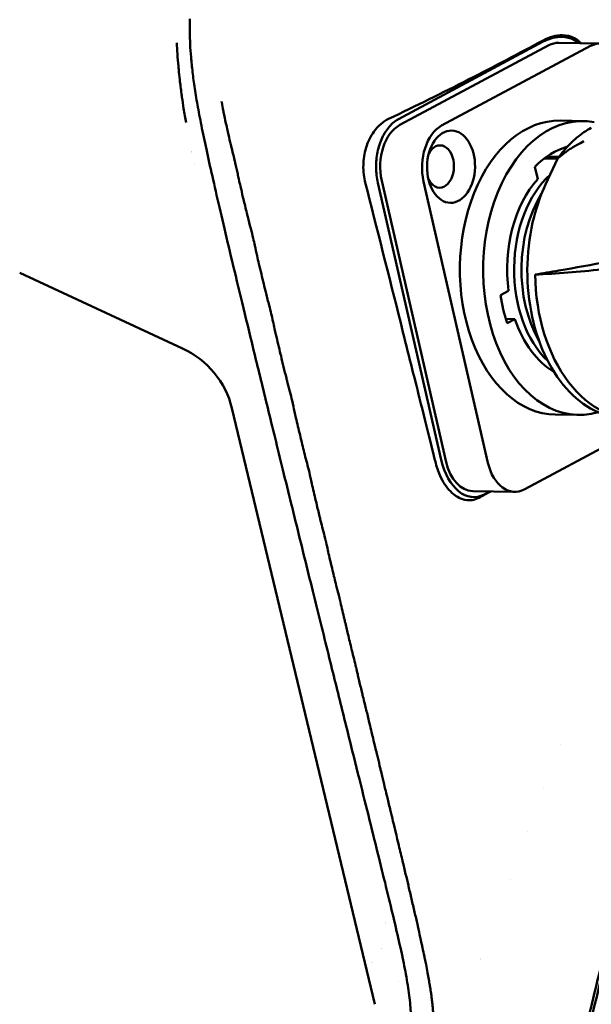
# Model space of a CAD drawing. Header units: millimetres. Extents: x 0 to 4686, y -120 to 1682.
# Tile 191 of 213: x 1384 to 1430, y 1037 to 1116. Entities that reach past the tile are written whole.
import ezdxf

# ---------------------------------------------------------------- set-up
doc = ezdxf.new("R2010")
doc.units = ezdxf.units.MM
doc.header["$LTSCALE"] = 2
doc.layers.add('Sichtbar (ISO)', color=7, linetype='Continuous', lineweight=50)

msp = doc.modelspace()

# ---------------------------------------------------------------- linework, layer by layer
at = {"layer": 'Sichtbar (ISO)'}
for p, q in [((1414.1395, 1108.1113), (1425.7718, 1114.3286)), ((1414.2483, 1107.6407), (1426.2127, 1114.0364)), ((1429.5716, 1113.9802), (1417.6072, 1107.5845)), ((1427.0246, 1114.2405), (1430.3835, 1114.1842)), ((1428.9889, 1107.9553), (1427.1228, 1107.9865)), ((1398.6667, 1105.8695), (1398.6667, 1105.8695)), ((1397.5362, 1105.3943), (1397.5363, 1105.3943)), ((1400.7213, 1105.8351), (1400.7211, 1105.8351)), ((1400.8472, 1105.3389), (1400.8472, 1105.3389)), ((1427.0225, 1105.0728), (1426.0353, 1105.0893)), ((1427.0466, 1105.0724), (1427.0466, 1105.0724)), ((1427.0733, 1105.0719), (1427.0733, 1105.0719)), ((1397.7319, 1104.4507), (1397.7318, 1104.4507)), ((1425.0983, 1104.2759), (1425.3223, 1103.296)), ((1425.857, 1104.9573), (1426.926, 1104.9394)), ((1425.9495, 1102.8522), (1426.9131, 1104.9148)), ((1399.3132, 1102.9659), (1399.3132, 1102.9659)), ((1401.3929, 1102.931), (1401.3933, 1102.931)), ((1417.5655, 1080.7606), (1412.4826, 1103.0012)), ((1417.9629, 1080.5697), (1412.7976, 1103.1671)), ((1421.3218, 1080.5134), (1416.1565, 1103.1109)), ((1399.7395, 1101.1118), (1399.7396, 1101.1118)), ((1401.8311, 1101.0768), (1401.8315, 1101.0768)), ((1383.7099, 1095.762), (1396.7918, 1089.6982)), ((1401.2126, 1094.8956), (1401.2128, 1094.8956)), ((1401.2486, 1094.7466), (1401.2485, 1094.7466)), ((1422.9799, 1094.3183), (1422.345, 1093.9789)), ((1422.7531, 1092.071), (1423.4965, 1092.0585)), ((1422.8615, 1091.7191), (1423.4965, 1092.0585)), ((1402.0238, 1091.5383), (1402.0236, 1091.5383)), ((1402.3199, 1090.3177), (1402.3201, 1090.3177)), ((1398.0327, 1089.6071), (1398.032, 1089.6071)), ((1402.5111, 1089.5321), (1402.5109, 1089.5321)), ((1402.7021, 1088.7465), (1402.7023, 1088.7465)), ((1402.7462, 1088.5665), (1402.746, 1088.5665)), ((1400.7595, 1084.8932), (1412.2462, 1037.0464)), ((1435.4973, 1084.393), (1424.279, 1078.3961)), ((1428.5938, 1084.3586), (1426.7278, 1084.3898)), ((1420.1082, 1078.2483), (1423.4671, 1078.1921)), ((1421.0272, 1077.9817), (1421.4828, 1078.2253)), ((1427.1322, 1057.9346), (1427.1322, 1057.9347)), ((1425.8004, 1054.3519), (1425.8004, 1054.3519)), ((1424.5177, 1050.8971), (1424.5177, 1050.8971)), ((1423.1099, 1047.1053), (1423.1099, 1047.105))]:
    msp.add_line(p, q, dxfattribs=at)
for centre, radius, start, end in [((1427.1849, 1104.7878), 0.3, 143.897532, 154.957534), ((1405.6099, 1054.1471), 10, 317.055441, 317.055506), ((1415.6099, 1038.6471), 5.5, 116.772716, 116.772955), ((1415.6099, 1038.6471), 5.5, 109.455077, 109.455357), ((1415.6099, 1038.6471), 5.5, 91.11777, 91.11791), ((1415.6099, 1038.6471), 4, 86.647083, 86.647383), ((1415.6099, 1038.6471), 4, 111.855038, 111.855622), ((1415.6099, 1038.6471), 4, 134.543908, 134.544115), ((1415.6099, 1038.6471), 4, 153.745642, 153.747606), ((1415.6099, 1038.6471), 5.5, 21.633478, 21.6347), ((1415.6099, 1038.6471), 1.5, 57.441075, 57.442384), ((1415.6099, 1038.6471), 1.5, 170.090364, 170.091206), ((1415.6099, 1038.6471), 1.5, 248.467583, 248.468151), ((1415.6099, 1038.6471), 1.5, 321.607072, 321.607765)]:
    msp.add_arc(centre, radius, start, end, dxfattribs=at)
for centre, major_axis, ratio, start_param, end_param in [((1426.4174, 1111.5039), (2.0177, 2.8339), 0.7471574, 6.2066501, 7.2670455), ((1426.966, 1110.7409), (0.0586, 3.4995), 0.6653497, 0, 0.3544878), ((1430.3249, 1110.6847), (0.0586, 3.4995), 0.6653497, 5.0668768, 6.6376731), ((1428.7914, 1096.1569), (-0.1975, -11.7983), 0.6653497, 3.0293183, 6.4875795), ((1415.0016, 1104.3452), (0.0586, 3.4995), 0.6653497, 0.3544878, 1.9252841), ((1418.3605, 1104.289), (0.0586, 3.4995), 0.6653497, 0.3544878, 1.9252841), ((1426.9253, 1096.1882), (0.1975, 11.7983), 0.6653497, 0, 3.1415927), ((1429.7737, 1107.1574), (-0.1456, 0.2623), 0.6969788, 6.2831705, 6.2832156), ((1417.4648, 1104.304), (-0.0285, -1.6998), 0.6653497, 5.3393579, 10.3686054), ((1428.7914, 1096.1569), (0.1657, 9.8986), 0.6653497, 0.1896069, 0.6202308), ((1428.7914, 1096.1569), (0.1657, 9.8986), 0.6653497, 0.1844779, 0.1849324), ((1400.2779, 1096.6343), (-0.1649, -9.8486), 0.6653497, 3.602083, 3.6020943), ((1429.2514, 1096.1492), (0.1465, 8.7488), 0.6653497, 0.5525421, 2.6020544), ((1428.7914, 1096.1569), (-0.149, -8.8988), 0.6653497, 3.7925387, 4.9316334), ((1429.8913, 1096.1385), (-0.1477, -8.8238), 0.6653497, 3.9766624, 5.4481156), ((1433.0955, 1096.0848), (-0.2009, -11.9983), 0.6653497, 4.7612905, 6.4039727), ((1428.7914, 1096.1569), (-0.1657, -9.8986), 0.6653497, 4.9453659, 5.1883877), ((1428.7914, 1096.1569), (-0.149, -8.8988), 0.6653497, 5.2021201, 5.9349577), ((1393.2602, 1082.9017), (6.8277, 3.7343), 0.9519125, 6.0306031, 6.8970938), ((1429.8913, 1096.1385), (-0.1477, -8.8238), 0.6653497, 5.7539448, 5.7540175), ((1429.2514, 1096.1492), (-0.1465, -8.7488), 0.6653497, 5.9397723, 5.9398476), ((1410.2053, 1096.4681), (-0.1975, -11.7983), 0.6653497, 5.6037434, 5.6038133), ((1428.7914, 1096.1569), (-0.149, -8.8988), 0.6653497, 6.0827311, 6.082771), ((1420.0844, 1082.1069), (0.186, -4.3378), 0.6185346, 5.0013417, 6.572138), ((1420.1668, 1081.7478), (-0.0586, -3.4995), 0.6653497, 5.0668768, 6.2831853), ((1423.5257, 1081.6916), (-0.0586, -3.4995), 0.6653497, 5.0668768, 6.6376731)]:
    msp.add_ellipse(centre, major_axis=major_axis, ratio=ratio, start_param=start_param, end_param=end_param, dxfattribs=at)
msp.add_ellipse((1418.3605, 1104.289), major_axis=(0.0485, 2.8996), ratio=0.6653497, dxfattribs=at)
for points in [[(1399.2541, 1103.2257), (1399.0755, 1104.0122), (1398.7488, 1105.4731), (1398.3398, 1107.3996), (1398.0136, 1109.0913), (1397.7654, 1110.5872), (1397.5892, 1111.9059), (1397.469, 1113.095), (1397.3942, 1114.1391), (1397.3753, 1115.0753), (1397.3804, 1115.8292), (1397.3879, 1116.1674)], [(1420.598, 1077.7123), (1420.9205, 1077.8835), (1421.242, 1078.0541), (1421.5626, 1078.224)]]:
    msp.add_open_spline(points, degree=3, dxfattribs=at)
for points, knots in [([(1425.763, 1114.43), (1426.268, 1114.703), (1426.8013, 1114.8488), (1427.6318, 1114.8363), (1427.955, 1114.7678), (1428.45, 1114.5136), (1428.6272, 1114.3773), (1428.7769, 1114.2111)], [0.00000533, 0.00000533, 0.00000533, 0.00000533, 0.24326619, 0.24326619, 0.39922268, 0.39922268, 0.50517351, 0.50517351, 0.50517351, 0.50517351]), ([(1397.0719, 1107.8256), (1397.0392, 1108.012), (1397.0073, 1108.1982), (1396.9764, 1108.3842), (1396.9441, 1108.5781), (1396.9128, 1108.7718), (1396.8826, 1108.9652), (1396.8348, 1109.271), (1396.7895, 1109.5762), (1396.7469, 1109.8803), (1396.7346, 1109.9681), (1396.7226, 1110.0557), (1396.7107, 1110.1433), (1396.6591, 1110.5252), (1396.6118, 1110.9053), (1396.5692, 1111.2831), (1396.5386, 1111.554), (1396.5104, 1111.8237), (1396.4846, 1112.0919), (1396.4763, 1112.1782), (1396.4683, 1112.2643), (1396.4605, 1112.3503), (1396.4304, 1112.6822), (1396.404, 1113.0117), (1396.3817, 1113.3383), (1396.3611, 1113.6408), (1396.3441, 1113.9407), (1396.3311, 1114.2379)], [0.963568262, 0.963568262, 0.963568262, 0.963568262, 0.966666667, 0.966666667, 0.966666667, 0.969895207, 0.969895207, 0.969895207, 0.975, 0.975, 0.975, 0.976472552, 0.976472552, 0.976472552, 0.982894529, 0.982894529, 0.982894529, 0.9875, 0.9875, 0.9875, 0.988981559, 0.988981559, 0.988981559, 0.994701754, 0.994701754, 0.994701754, 0.999999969, 0.999999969, 0.999999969, 0.999999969]), ([(1425.763, 1114.43), (1423.8178, 1113.3783), (1421.814, 1112.3283), (1417.6764, 1110.2264), (1415.5425, 1109.1747), (1413.3475, 1108.1248)], [-1.8830043, -1.8830043, -1.8830043, -1.8830043, -0.9434483, -0.9434483, -0.0000098, -0.0000098, -0.0000098, -0.0000098]), ([(1401.0281, 1104.6125), (1401.0207, 1104.6441), (1401.0132, 1104.676), (1401.0054, 1104.7082), (1400.9254, 1105.0419), (1400.8293, 1105.4041), (1400.7439, 1105.7447), (1400.7176, 1105.8492), (1400.6924, 1105.9516), (1400.6689, 1106.0505), (1400.6037, 1106.325), (1400.5415, 1106.5944), (1400.4835, 1106.8501), (1400.4448, 1107.0203), (1400.4081, 1107.1846), (1400.3736, 1107.3403), (1400.3321, 1107.5275), (1400.2915, 1107.7116), (1400.2525, 1107.8913), (1400.2104, 1108.0855), (1400.1701, 1108.2748), (1400.1323, 1108.4576), (1400.1054, 1108.5877), (1400.0835, 1108.705), (1400.0622, 1108.8218), (1400.026, 1109.0208), (1399.9919, 1109.218), (1399.9404, 1109.4742), (1399.9365, 1109.4933), (1399.9326, 1109.5128), (1399.9286, 1109.5325)], [0.615436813, 0.615436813, 0.615436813, 0.615436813, 0.615763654, 0.615763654, 0.615763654, 0.619152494, 0.619152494, 0.619152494, 0.620192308, 0.620192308, 0.620192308, 0.623078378, 0.623078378, 0.623078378, 0.625, 0.625, 0.625, 0.627310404, 0.627310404, 0.627310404, 0.629807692, 0.629807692, 0.629807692, 0.631585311, 0.631585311, 0.631585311, 0.634615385, 0.634615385, 0.634615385, 0.63484148, 0.63484148, 0.63484148, 0.63484148]), ([(1413.3475, 1108.1248), (1413.1288, 1108.0179), (1412.9166, 1107.8782), (1412.5146, 1107.533), (1412.3304, 1107.3297), (1411.8983, 1106.7269), (1411.6862, 1106.2935), (1411.3926, 1105.3394), (1411.327, 1104.864), (1411.302, 1103.872), (1411.38, 1103.3905), (1411.4726, 1103.018)], [0.00000985, 0.00000985, 0.00000985, 0.00000985, 0.09419812, 0.09419812, 0.19139522, 0.19139522, 0.34599698, 0.34599698, 0.50280726, 0.50280726, 0.70681627, 0.70681627, 0.70681627, 0.70681627]), ([(1412.4826, 1103.0012), (1412.3954, 1103.3917), (1412.3452, 1103.8074), (1412.3403, 1104.2262), (1412.3354, 1104.6443), (1412.3756, 1105.0654), (1412.4574, 1105.4669), (1412.5399, 1105.8717), (1412.6647, 1106.2565), (1412.8263, 1106.6045), (1412.9867, 1106.9498), (1413.1833, 1107.2589), (1413.4065, 1107.5137), (1413.6299, 1107.7687), (1413.8798, 1107.9694), (1414.1395, 1108.1113)], [0, 0, 0, 0, 0.1998963, 0.1998963, 0.1998963, 0.3994692, 0.3994692, 0.3994692, 0.6006446, 0.6006446, 0.6006446, 0.8002135, 0.8002135, 0.8002135, 1, 1, 1, 1]), ([(1429.628, 1107.4197), (1429.4288, 1107.309), (1429.2326, 1107.1869), (1428.8478, 1106.9208), (1428.6591, 1106.7768), (1428.2903, 1106.4678), (1428.1101, 1106.3028), (1427.7592, 1105.9531), (1427.5885, 1105.7683), (1427.2579, 1105.3805), (1427.0979, 1105.1775), (1426.9436, 1104.9659)], [5.05987215, 5.05987215, 5.05987215, 5.05987215, 5.1379706, 5.1379706, 5.21606906, 5.21606906, 5.29416751, 5.29416751, 5.37226596, 5.37226596, 5.45019248, 5.45019248, 5.45019248, 5.45019248]), ([(1429.0323, 1106.3305), (1428.8506, 1106.2409), (1428.6481, 1106.1343), (1428.4483, 1106.0205), (1428.3955, 1105.9904), (1428.3428, 1105.9598), (1428.2907, 1105.929), (1428.2184, 1105.8862), (1428.1472, 1105.8429), (1428.0777, 1105.7996), (1428.031, 1105.7704), (1427.9849, 1105.7412), (1427.9398, 1105.7121), (1427.8845, 1105.6763), (1427.8305, 1105.6407), (1427.7782, 1105.6054)], [0.52327687, 0.52327687, 0.52327687, 0.52327687, 0.63665356, 0.63665356, 0.63665356, 0.66666667, 0.66666667, 0.66666667, 0.70833333, 0.70833333, 0.70833333, 0.73638868, 0.73638868, 0.73638868, 0.77083333, 0.77083333, 0.77083333, 0.77083333]), ([(1427.7782, 1105.6054), (1427.6834, 1105.5415), (1427.5941, 1105.4788), (1427.512, 1105.419), (1427.4573, 1105.3791), (1427.4057, 1105.3405), (1427.3571, 1105.3032), (1427.3389, 1105.2892), (1427.3211, 1105.2754), (1427.3037, 1105.2618), (1427.2732, 1105.2379), (1427.2439, 1105.2146), (1427.2159, 1105.1918), (1427.1873, 1105.1685), (1427.1599, 1105.1458), (1427.1336, 1105.1237), (1427.0825, 1105.0805), (1427.0357, 1105.0394), (1426.9928, 1104.9999)], [0.77083333, 0.77083333, 0.77083333, 0.77083333, 0.83333333, 0.83333333, 0.83333333, 0.875, 0.875, 0.875, 0.890625, 0.890625, 0.890625, 0.91796875, 0.91796875, 0.91796875, 0.94581371, 0.94581371, 0.94581371, 1, 1, 1, 1]), ([(1402.4671, 1098.55), (1402.4096, 1098.7906), (1402.3409, 1099.0556), (1402.2702, 1099.3259), (1402.1873, 1099.6429), (1402.1017, 1099.9672), (1402.0278, 1100.2677), (1402.0035, 1100.3666), (1401.9794, 1100.465), (1401.9556, 1100.5627), (1401.8612, 1100.9511), (1401.7712, 1101.3282), (1401.6874, 1101.6812), (1401.6736, 1101.7394), (1401.66, 1101.7968), (1401.6465, 1101.8536), (1401.5777, 1102.1441), (1401.5098, 1102.4307), (1401.4441, 1102.7122), (1401.3994, 1102.9038), (1401.3557, 1103.0931), (1401.3134, 1103.2795), (1401.2798, 1103.4272), (1401.2498, 1103.5682), (1401.2211, 1103.7069), (1401.1603, 1104), (1401.1049, 1104.2829), (1401.0316, 1104.5974), (1401.0305, 1104.6024), (1401.0293, 1104.6075), (1401.0281, 1104.6125)], [0.596153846, 0.596153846, 0.596153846, 0.596153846, 0.598366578, 0.598366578, 0.598366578, 0.600961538, 0.600961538, 0.600961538, 0.601815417, 0.601815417, 0.601815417, 0.605210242, 0.605210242, 0.605210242, 0.605769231, 0.605769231, 0.605769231, 0.608629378, 0.608629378, 0.608629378, 0.610576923, 0.610576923, 0.610576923, 0.612120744, 0.612120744, 0.612120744, 0.615384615, 0.615384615, 0.615384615, 0.615436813, 0.615436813, 0.615436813, 0.615436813]), ([(1414.4588, 1040.8292), (1414.4558, 1040.843), (1414.315, 1041.5056), (1414.0049, 1042.8856), (1413.4549, 1045.1946), (1412.8228, 1047.7752), (1412.1116, 1050.6447), (1411.33, 1053.7866), (1410.4517, 1057.3193), (1409.4435, 1061.38), (1408.3041, 1065.9758), (1407.0271, 1071.136), (1405.5981, 1076.9271), (1404.269, 1082.3351), (1403.1272, 1087.0001), (1402.1194, 1091.1397), (1401.2436, 1094.7618), (1400.4893, 1097.9127), (1399.8203, 1100.7538), (1399.4327, 1102.4391), (1399.2541, 1103.2257)], [0.44635264, 0.44635264, 0.44635264, 0.44635264, 0.44680851, 0.46808511, 0.4893617, 0.5106383, 0.53191489, 0.55319149, 0.57446809, 0.59574468, 0.61702128, 0.63829787, 0.65957447, 0.68085106, 0.70212766, 0.72340426, 0.74468085, 0.76595745, 0.78723404, 0.80851064, 0.80851064, 0.80851064, 0.80851064]), ([(1417.132, 1080.4885), (1417.0377, 1080.8664), (1416.2863, 1083.8778), (1415.3525, 1087.6112), (1414.8009, 1089.8148), (1413.4035, 1095.3848), (1412.3812, 1099.4464), (1411.4726, 1103.018)], [0.00005734, 0.00005734, 0.00005734, 0.00005734, 0.11967985, 0.11967985, 0.1990324, 0.1990324, 0.34766062, 0.34766062, 0.34766062, 0.34766062]), ([(1432.3721, 1084.0953), (1431.5203, 1084.1095), (1430.6725, 1084.3247), (1429.0636, 1085.1337), (1428.3041, 1085.7328), (1426.9444, 1087.2604), (1426.3475, 1088.1948), (1425.383, 1090.3006), (1425.0169, 1091.4729), (1424.5529, 1093.9331), (1424.4552, 1095.2207), (1424.5372, 1097.782), (1424.7168, 1099.0552), (1425.262, 1101.1719), (1425.5724, 1102.0452), (1425.9495, 1102.8522)], [4.7317176, 4.7317176, 4.7317176, 4.7317176, 5.0420756, 5.0420756, 5.3575637, 5.3575637, 5.6791214, 5.6791214, 6.0023109, 6.0023109, 6.3254351, 6.3254351, 6.6484442, 6.6484442, 6.8940505, 6.8940505, 6.8940505, 6.8940505]), ([(1442.5997, 1099.0083), (1440.0224, 1098.4561), (1437.4612, 1097.9247), (1432.2889, 1096.8997), (1429.6599, 1096.4067), (1427.0301, 1095.9544)], [0.000001, 0.000001, 0.000001, 0.000001, 1.0066449, 1.0066449, 2.0828075, 2.0828075, 2.0828075, 2.0828075]), ([(1403.9217, 1092.4758), (1403.9211, 1092.4786), (1403.9204, 1092.4813), (1403.9198, 1092.484), (1403.8662, 1092.7071), (1403.8086, 1092.9305), (1403.7503, 1093.1526), (1403.6646, 1093.479), (1403.5776, 1093.8026), (1403.4995, 1094.1183), (1403.436, 1094.3754), (1403.3736, 1094.6315), (1403.3124, 1094.8843), (1403.2475, 1095.153), (1403.184, 1095.418), (1403.1219, 1095.6765), (1403.0567, 1095.9487), (1402.9921, 1096.218), (1402.9292, 1096.4832), (1402.8762, 1096.7069), (1402.8243, 1096.9277), (1402.7742, 1097.1449), (1402.7085, 1097.4295), (1402.6561, 1097.69), (1402.5977, 1097.9658), (1402.5587, 1098.1499), (1402.5171, 1098.3407), (1402.4671, 1098.55)], [0.576899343, 0.576899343, 0.576899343, 0.576899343, 0.576923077, 0.576923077, 0.576923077, 0.578869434, 0.578869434, 0.578869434, 0.581730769, 0.581730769, 0.581730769, 0.584061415, 0.584061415, 0.584061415, 0.586538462, 0.586538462, 0.586538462, 0.589146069, 0.589146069, 0.589146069, 0.591346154, 0.591346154, 0.591346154, 0.594229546, 0.594229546, 0.594229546, 0.596153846, 0.596153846, 0.596153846, 0.596153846]), ([(1425.1122, 1095.6318), (1425.991, 1095.6692), (1426.8644, 1095.7211), (1428.6481, 1095.8575), (1429.5535, 1095.943), (1430.4578, 1096.0443)], [-0.68843797, -0.68843797, -0.68843797, -0.68843797, -0.35180173, -0.35180173, -0.00002346, -0.00002346, -0.00002346, -0.00002346]), ([(1425.1122, 1095.6318), (1425.4295, 1095.6841), (1425.7471, 1095.7368), (1426.3865, 1095.8443), (1426.7081, 1095.8991), (1427.0301, 1095.9544)], [-0.25967636, -0.25967636, -0.25967636, -0.25967636, -0.13057272, -0.13057272, -0.000001, -0.000001, -0.000001, -0.000001]), ([(1405.5931, 1085.5073), (1405.4843, 1085.9596), (1405.3368, 1086.5078), (1405.203, 1087.0366), (1405.1795, 1087.1295), (1405.1564, 1087.2219), (1405.134, 1087.3129), (1404.984, 1087.9224), (1404.8403, 1088.5208), (1404.7018, 1089.0964), (1404.6901, 1089.1448), (1404.6785, 1089.1933), (1404.6668, 1089.2418), (1404.5402, 1089.7685), (1404.4143, 1090.2934), (1404.2928, 1090.8143), (1404.2569, 1090.9683), (1404.2228, 1091.1209), (1404.1895, 1091.2725), (1404.1004, 1091.6781), (1404.0174, 1092.0766), (1403.9217, 1092.4758)], [0.557692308, 0.557692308, 0.557692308, 0.557692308, 0.561781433, 0.561781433, 0.561781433, 0.5625, 0.5625, 0.5625, 0.567307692, 0.567307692, 0.567307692, 0.567712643, 0.567712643, 0.567712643, 0.572115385, 0.572115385, 0.572115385, 0.573417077, 0.573417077, 0.573417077, 0.576899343, 0.576899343, 0.576899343, 0.576899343]), ([(1406.9305, 1079.9353), (1406.9294, 1079.9399), (1406.9283, 1079.9445), (1406.9272, 1079.9491), (1406.8139, 1080.4193), (1406.6819, 1080.8902), (1406.5668, 1081.356), (1406.5153, 1081.5643), (1406.4645, 1081.7724), (1406.4141, 1081.9804), (1406.3517, 1082.2375), (1406.2899, 1082.4945), (1406.2279, 1082.7516), (1406.1159, 1083.2167), (1406.0049, 1083.6776), (1405.9004, 1084.1269), (1405.8606, 1084.298), (1405.825, 1084.4618), (1405.7893, 1084.6284), (1405.7311, 1084.8994), (1405.6724, 1085.1779), (1405.5931, 1085.5073)], [0.538414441, 0.538414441, 0.538414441, 0.538414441, 0.538461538, 0.538461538, 0.538461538, 0.543269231, 0.543269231, 0.543269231, 0.545419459, 0.545419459, 0.545419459, 0.548076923, 0.548076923, 0.548076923, 0.552884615, 0.552884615, 0.552884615, 0.554715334, 0.554715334, 0.554715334, 0.557692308, 0.557692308, 0.557692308, 0.557692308]), ([(1440.8232, 1084.1555), (1438.7454, 1074.9929), (1436.0936, 1063.4362), (1429.9932, 1037.102), (1428.9505, 1032.9655), (1427.8216, 1029.6779), (1427.2412, 1028.2173), (1425.5453, 1026.139), (1424.7368, 1025.4779), (1422.1516, 1024.1042), (1420.6867, 1023.7722), (1412.6101, 1022.3446), (1401.561, 1020.717), (1383.5096, 1018.0719)], [-25.2315701, -25.2315701, -25.2315701, -25.2315701, -21.3302568, -21.3302568, -14.2017749, -14.2017749, -10.9447154, -10.9447154, -8.7828271, -8.7828271, -5.4732498, -5.4732498, -0.000001, -0.000001, -0.000001, -0.000001]), ([(1440.5968, 1084.168), (1439.7651, 1080.4927), (1438.7278, 1075.9466), (1436.0013, 1064.0764), (1434.433, 1057.2915), (1430.2349, 1039.291), (1429.2441, 1035.2497), (1427.6701, 1029.6543), (1427.0827, 1028.6333), (1425.9341, 1026.8639), (1425.2203, 1026.1103), (1423.6302, 1025.0327), (1422.7115, 1024.5412), (1420.9367, 1024.0145), (1420.2435, 1023.836), (1417.8827, 1023.3778), (1416.3775, 1023.1195), (1415.157, 1022.9112), (1414.6535, 1022.8269), (1409.901, 1022.0554), (1404.4048, 1021.2174), (1393.8987, 1019.6333), (1387.2489, 1018.639), (1383.5657, 1018.0887)], [1.3603709, 1.3603709, 1.3603709, 1.3603709, 1.692464, 1.692464, 2.0552472, 2.0552472, 2.7525526, 2.7525526, 3.8917374, 3.8917374, 5.1533754, 5.1533754, 6.0784494, 6.0784494, 6.4041978, 6.4041978, 6.641156, 6.641156, 6.9223973, 6.9223973, 8.4327489, 8.4327489, 9.7294307, 9.7294307, 9.7294307, 9.7294307]), ([(1408.2905, 1074.2713), (1408.2892, 1074.2766), (1408.2879, 1074.2819), (1408.2867, 1074.2872), (1408.1811, 1074.7251), (1408.0457, 1075.2228), (1407.928, 1075.7012), (1407.8981, 1075.823), (1407.8684, 1075.9445), (1407.8388, 1076.0658), (1407.7523, 1076.4209), (1407.6673, 1076.7739), (1407.5827, 1077.1248), (1407.4692, 1077.5955), (1407.3557, 1078.0669), (1407.2453, 1078.5382), (1407.2009, 1078.7275), (1407.1591, 1078.9165), (1407.1177, 1079.1053), (1407.0569, 1079.382), (1406.9969, 1079.6585), (1406.9305, 1079.9353)], [0.519172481, 0.519172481, 0.519172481, 0.519172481, 0.519230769, 0.519230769, 0.519230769, 0.524038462, 0.524038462, 0.524038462, 0.525262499, 0.525262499, 0.525262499, 0.528846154, 0.528846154, 0.528846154, 0.533653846, 0.533653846, 0.533653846, 0.535584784, 0.535584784, 0.535584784, 0.538414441, 0.538414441, 0.538414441, 0.538414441]), ([(1417.132, 1080.4885), (1417.1849, 1080.2765), (1417.2479, 1080.0702), (1417.4205, 1079.5968), (1417.5385, 1079.3372), (1417.9201, 1078.6537), (1418.2196, 1078.2818), (1418.8456, 1077.7725), (1419.1589, 1077.6142), (1419.6725, 1077.5087), (1419.8658, 1077.5026), (1420.2419, 1077.5592), (1420.4234, 1077.6196), (1420.598, 1077.7123)], [-0.65702834, -0.65702834, -0.65702834, -0.65702834, -0.58967998, -0.58967998, -0.49669211, -0.49669211, -0.32478152, -0.32478152, -0.17563305, -0.17563305, -0.08648578, -0.08648578, -0.000001, -0.000001, -0.000001, -0.000001]), ([(1409.4445, 1069.4663), (1409.4429, 1069.4728), (1409.4413, 1069.4794), (1409.4397, 1069.4859), (1409.3745, 1069.7567), (1409.3089, 1070.0073), (1409.2449, 1070.2553), (1409.2084, 1070.3969), (1409.1724, 1070.5375), (1409.1372, 1070.6805), (1409.0404, 1071.0741), (1408.9448, 1071.4711), (1408.8476, 1071.8741), (1408.753, 1072.2662), (1408.659, 1072.6564), (1408.5683, 1073.0425), (1408.5658, 1073.0532), (1408.5633, 1073.0638), (1408.5608, 1073.0745), (1408.469, 1073.4662), (1408.394, 1073.8401), (1408.2905, 1074.2713)], [0.499926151, 0.499926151, 0.499926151, 0.499926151, 0.5, 0.5, 0.5, 0.503060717, 0.503060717, 0.503060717, 0.504807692, 0.504807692, 0.504807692, 0.509615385, 0.509615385, 0.509615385, 0.514293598, 0.514293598, 0.514293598, 0.514423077, 0.514423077, 0.514423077, 0.519172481, 0.519172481, 0.519172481, 0.519172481]), ([(1410.7302, 1064.1129), (1410.7284, 1064.1205), (1410.7266, 1064.1281), (1410.7247, 1064.1358), (1410.6317, 1064.5214), (1410.5085, 1064.9942), (1410.3959, 1065.4487), (1410.3889, 1065.4773), (1410.3818, 1065.5057), (1410.3749, 1065.5341), (1410.2706, 1065.9581), (1410.1748, 1066.3674), (1410.0742, 1066.7841), (1409.9966, 1067.1056), (1409.9186, 1067.4291), (1409.8408, 1067.7553), (1409.811, 1067.8803), (1409.7812, 1068.0057), (1409.7515, 1068.1316), (1409.6458, 1068.5788), (1409.5454, 1069.046), (1409.4445, 1069.4663)], [0.480673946, 0.480673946, 0.480673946, 0.480673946, 0.480769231, 0.480769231, 0.480769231, 0.485576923, 0.485576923, 0.485576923, 0.485878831, 0.485878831, 0.485878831, 0.490384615, 0.490384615, 0.490384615, 0.493860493, 0.493860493, 0.493860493, 0.495192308, 0.495192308, 0.495192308, 0.499926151, 0.499926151, 0.499926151, 0.499926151]), ([(1413.3484, 1028.5729), (1413.4464, 1028.6315), (1413.5562, 1028.6921), (1413.657, 1028.7556), (1413.6625, 1028.7591), (1413.6679, 1028.7625), (1413.6734, 1028.766), (1413.7786, 1028.8333), (1413.8803, 1028.9031), (1413.9791, 1028.9756), (1414.009, 1028.9975), (1414.039, 1029.0197), (1414.0687, 1029.0419), (1414.1372, 1029.093), (1414.2044, 1029.1445), (1414.2666, 1029.1942), (1414.3372, 1029.2506), (1414.4014, 1029.3049), (1414.4786, 1029.372), (1414.499, 1029.3897), (1414.5204, 1029.4084), (1414.543, 1029.4283), (1414.6507, 1029.5232), (1414.7618, 1029.6261), (1414.8734, 1029.7363), (1414.882, 1029.7448), (1414.8906, 1029.7533), (1414.899, 1029.7618), (1415.0004, 1029.8633), (1415.0922, 1029.9633), (1415.1815, 1030.0664), (1415.2322, 1030.1249), (1415.282, 1030.1844), (1415.331, 1030.2447), (1415.3757, 1030.2997), (1415.4197, 1030.3555), (1415.463, 1030.4119), (1415.554, 1030.5303), (1415.642, 1030.6516), (1415.7207, 1030.7711), (1415.7356, 1030.7937), (1415.7501, 1030.8162), (1415.7644, 1030.8387), (1415.8257, 1030.9352), (1415.8819, 1031.0311), (1415.9371, 1031.1291), (1416.0051, 1031.2499), (1416.0716, 1031.374), (1416.1331, 1031.4991), (1416.1394, 1031.512), (1416.1457, 1031.5249), (1416.1519, 1031.5379), (1416.2061, 1031.6503), (1416.2567, 1031.764), (1416.3069, 1031.8828), (1416.3628, 1032.0154), (1416.4182, 1032.1543), (1416.462, 1032.2789), (1416.5059, 1032.4034), (1416.5384, 1032.5134), (1416.5727, 1032.6312), (1416.6069, 1032.7489), (1416.6393, 1032.8688), (1416.6694, 1032.9893), (1416.6995, 1033.1098), (1416.7256, 1033.2282), (1416.752, 1033.3586), (1416.77, 1033.4478), (1416.7882, 1033.5426), (1416.8026, 1033.6245), (1416.8093, 1033.6624), (1416.8151, 1033.6975), (1416.82, 1033.7281), (1416.8352, 1033.8248), (1416.847, 1033.9127), (1416.8574, 1033.9955), (1416.8667, 1034.07), (1416.8758, 1034.1467), (1416.8844, 1034.2258), (1416.8854, 1034.2346), (1416.8864, 1034.2434), (1416.8873, 1034.2523), (1416.8968, 1034.3407), (1416.9045, 1034.4267), (1416.9118, 1034.5159), (1416.9191, 1034.6051), (1416.926, 1034.6973), (1416.931, 1034.7836), (1416.9316, 1034.7936), (1416.9322, 1034.8035), (1416.9327, 1034.8133), (1416.9368, 1034.8886), (1416.9395, 1034.9599), (1416.9419, 1035.0328), (1416.9447, 1035.1152), (1416.9471, 1035.1997), (1416.9486, 1035.2854), (1416.9494, 1035.3293), (1416.95, 1035.3734), (1416.9502, 1035.4174), (1416.9505, 1035.4594), (1416.9505, 1035.5013), (1416.9503, 1035.5425), (1416.9497, 1035.6267), (1416.9481, 1035.7082), (1416.9457, 1035.8053), (1416.9437, 1035.8872), (1416.9412, 1035.9802), (1416.9375, 1036.0739), (1416.9368, 1036.0912), (1416.936, 1036.1086), (1416.9353, 1036.1259), (1416.9303, 1036.2367), (1416.9236, 1036.3455), (1416.9157, 1036.4599), (1416.9079, 1036.5743), (1416.8986, 1036.69), (1416.8877, 1036.8061), (1416.8873, 1036.811), (1416.8868, 1036.8159), (1416.8863, 1036.8207), (1416.8756, 1036.932), (1416.8621, 1037.0437), (1416.8483, 1037.169), (1416.834, 1037.2999), (1416.8194, 1037.4456), (1416.8014, 1037.5924), (1416.7987, 1037.614), (1416.796, 1037.6357), (1416.7932, 1037.6574), (1416.777, 1037.783), (1416.7586, 1037.9102), (1416.739, 1038.0439), (1416.7161, 1038.2007), (1416.6915, 1038.3599), (1416.6647, 1038.5209), (1416.6619, 1038.5379), (1416.659, 1038.555), (1416.6561, 1038.5722), (1416.6312, 1038.717), (1416.6027, 1038.8661), (1416.5743, 1039.0279), (1416.5438, 1039.2016), (1416.5135, 1039.39), (1416.479, 1039.5826), (1416.4775, 1039.5906), (1416.4761, 1039.5986), (1416.4747, 1039.6066), (1416.4384, 1039.8075), (1416.3974, 1040.0125), (1416.354, 1040.2311), (1416.3234, 1040.3856), (1416.2919, 1040.5418), (1416.2593, 1040.6994), (1416.2458, 1040.765), (1416.2321, 1040.8307), (1416.2183, 1040.8967), (1416.171, 1041.1215), (1416.1184, 1041.3516), (1416.063, 1041.6098), (1416.0406, 1041.7141), (1416.0178, 1041.8229), (1415.9943, 1041.9349), (1415.9597, 1042.1002), (1415.9238, 1042.2725), (1415.8861, 1042.4471), (1415.8254, 1042.7276), (1415.7601, 1043.0143), (1415.6928, 1043.311), (1415.6898, 1043.3242), (1415.6868, 1043.3374), (1415.6838, 1043.3506), (1415.6133, 1043.6615), (1415.5407, 1043.9835), (1415.461, 1044.3255), (1415.4211, 1044.4967), (1415.3795, 1044.6728), (1415.3377, 1044.8495), (1415.296, 1045.0259), (1415.2541, 1045.2028), (1415.2136, 1045.3759), (1415.1326, 1045.7223), (1415.0573, 1046.0531), (1414.9752, 1046.4049), (1414.9609, 1046.466), (1414.9464, 1046.5278), (1414.9318, 1046.5901), (1414.8621, 1046.8863), (1414.7885, 1047.1945), (1414.7147, 1047.5038), (1414.6339, 1047.8425), (1414.553, 1048.1825), (1414.4635, 1048.557), (1414.4541, 1048.5964), (1414.4446, 1048.6362), (1414.435, 1048.6765), (1414.334, 1049.0989), (1414.2217, 1049.5678), (1414.1356, 1049.9263), (1414.0696, 1050.2014), (1414.019, 1050.4114), (1413.9679, 1050.6239), (1413.9524, 1050.6883), (1413.9369, 1050.753), (1413.9209, 1050.8197), (1413.8519, 1051.1066), (1413.7737, 1051.4324), (1413.6967, 1051.7513), (1413.6312, 1052.0229), (1413.5665, 1052.2894), (1413.4986, 1052.5728), (1413.4868, 1052.622), (1413.475, 1052.6717), (1413.463, 1052.722), (1413.3819, 1053.0622), (1413.2956, 1053.4308), (1413.2227, 1053.7335), (1413.1709, 1053.9485), (1413.1258, 1054.1304), (1413.0812, 1054.3108), (1413.0631, 1054.3845), (1413.045, 1054.458), (1413.0266, 1054.5334), (1412.9632, 1054.7935), (1412.8959, 1055.0767), (1412.8283, 1055.3569), (1412.787, 1055.5281), (1412.7456, 1055.6997), (1412.7042, 1055.8723), (1412.6778, 1055.9822), (1412.6514, 1056.0926), (1412.625, 1056.2036), (1412.557, 1056.4888), (1412.4886, 1056.7921), (1412.423, 1057.0643), (1412.4017, 1057.1525), (1412.3808, 1057.2374), (1412.36, 1057.3205), (1412.3167, 1057.4938), (1412.2744, 1057.6591), (1412.2324, 1057.8293), (1412.1702, 1058.0811), (1412.1086, 1058.3437), (1412.0447, 1058.6083), (1412.0358, 1058.6454), (1412.0268, 1058.6824), (1412.0179, 1058.7195), (1411.963, 1058.9469), (1411.9085, 1059.1738), (1411.8552, 1059.3991), (1411.7963, 1059.6481), (1411.7446, 1059.8881), (1411.6786, 1060.1642), (1411.6752, 1060.1785), (1411.6717, 1060.1929), (1411.6682, 1060.2074), (1411.5972, 1060.5019), (1411.5091, 1060.8391), (1411.428, 1061.1669), (1411.3784, 1061.3672), (1411.3313, 1061.5639), (1411.2841, 1061.7618), (1411.254, 1061.8879), (1411.2238, 1062.0145), (1411.1929, 1062.1428), (1411.1133, 1062.4724), (1411.0338, 1062.8022), (1410.9571, 1063.1268), (1410.9234, 1063.2696), (1410.8924, 1063.4073), (1410.8603, 1063.5496), (1410.8209, 1063.7245), (1410.7798, 1063.9063), (1410.7302, 1064.1129)], [0.19230769, 0.19230769, 0.19230769, 0.19230769, 0.19686702, 0.19686702, 0.19686702, 0.19711538, 0.19711538, 0.19711538, 0.20192308, 0.20192308, 0.20192308, 0.2033802, 0.2033802, 0.2033802, 0.20673077, 0.20673077, 0.20673077, 0.21053085, 0.21053085, 0.21053085, 0.21153846, 0.21153846, 0.21153846, 0.21634615, 0.21634615, 0.21634615, 0.21671703, 0.21671703, 0.21671703, 0.22115385, 0.22115385, 0.22115385, 0.22366939, 0.22366939, 0.22366939, 0.22596154, 0.22596154, 0.22596154, 0.23076923, 0.23076923, 0.23076923, 0.23167789, 0.23167789, 0.23167789, 0.23557692, 0.23557692, 0.23557692, 0.24038462, 0.24038462, 0.24038462, 0.24088017, 0.24088017, 0.24088017, 0.24519231, 0.24519231, 0.24519231, 0.25, 0.25, 0.25, 0.25480769, 0.25480769, 0.25480769, 0.25961538, 0.25961538, 0.25961538, 0.26442308, 0.26442308, 0.26442308, 0.2677122, 0.2677122, 0.2677122, 0.26923077, 0.26923077, 0.26923077, 0.27403846, 0.27403846, 0.27403846, 0.27836411, 0.27836411, 0.27836411, 0.27884615, 0.27884615, 0.27884615, 0.28365385, 0.28365385, 0.28365385, 0.28846154, 0.28846154, 0.28846154, 0.28901643, 0.28901643, 0.28901643, 0.29326923, 0.29326923, 0.29326923, 0.29807692, 0.29807692, 0.29807692, 0.30053401, 0.30053401, 0.30053401, 0.30288462, 0.30288462, 0.30288462, 0.30769231, 0.30769231, 0.30769231, 0.31174841, 0.31174841, 0.31174841, 0.3125, 0.3125, 0.3125, 0.31730769, 0.31730769, 0.31730769, 0.32211538, 0.32211538, 0.32211538, 0.32231693, 0.32231693, 0.32231693, 0.32692308, 0.32692308, 0.32692308, 0.33173077, 0.33173077, 0.33173077, 0.33243944, 0.33243944, 0.33243944, 0.33653846, 0.33653846, 0.33653846, 0.34134615, 0.34134615, 0.34134615, 0.34185582, 0.34185582, 0.34185582, 0.34615385, 0.34615385, 0.34615385, 0.35076983, 0.35076983, 0.35076983, 0.35096154, 0.35096154, 0.35096154, 0.35576923, 0.35576923, 0.35576923, 0.35916516, 0.35916516, 0.35916516, 0.36057692, 0.36057692, 0.36057692, 0.36538462, 0.36538462, 0.36538462, 0.36732648, 0.36732648, 0.36732648, 0.37019231, 0.37019231, 0.37019231, 0.37479575, 0.37479575, 0.37479575, 0.375, 0.375, 0.375, 0.37980769, 0.37980769, 0.37980769, 0.38221339, 0.38221339, 0.38221339, 0.38461538, 0.38461538, 0.38461538, 0.38942308, 0.38942308, 0.38942308, 0.39025837, 0.39025837, 0.39025837, 0.39423077, 0.39423077, 0.39423077, 0.39858071, 0.39858071, 0.39858071, 0.39903846, 0.39903846, 0.39903846, 0.40384615, 0.40384615, 0.40384615, 0.40753564, 0.40753564, 0.40753564, 0.40865385, 0.40865385, 0.40865385, 0.41346154, 0.41346154, 0.41346154, 0.41755782, 0.41755782, 0.41755782, 0.41826923, 0.41826923, 0.41826923, 0.42307692, 0.42307692, 0.42307692, 0.42649099, 0.42649099, 0.42649099, 0.42788462, 0.42788462, 0.42788462, 0.43269231, 0.43269231, 0.43269231, 0.43562933, 0.43562933, 0.43562933, 0.4375, 0.4375, 0.4375, 0.44230769, 0.44230769, 0.44230769, 0.44386602, 0.44386602, 0.44386602, 0.44711538, 0.44711538, 0.44711538, 0.45192308, 0.45192308, 0.45192308, 0.45259626, 0.45259626, 0.45259626, 0.45673077, 0.45673077, 0.45673077, 0.46130207, 0.46130207, 0.46130207, 0.46153846, 0.46153846, 0.46153846, 0.46634615, 0.46634615, 0.46634615, 0.46928302, 0.46928302, 0.46928302, 0.47115385, 0.47115385, 0.47115385, 0.47596154, 0.47596154, 0.47596154, 0.47807561, 0.47807561, 0.47807561, 0.48067395, 0.48067395, 0.48067395, 0.48067395]), ([(1410.87, 1029.3301), (1411.262, 1029.4975), (1411.9804, 1029.8489), (1412.8645, 1030.4595), (1413.5706, 1031.1225), (1414.1219, 1031.833), (1414.5443, 1032.6006), (1414.8715, 1033.5075), (1415.0884, 1034.6065), (1415.1574, 1035.8849), (1415.0736, 1037.3328), (1414.8359, 1038.9774), (1414.5934, 1040.1951), (1414.4588, 1040.8292)], [0.21276596, 0.21276596, 0.21276596, 0.21276596, 0.23404255, 0.25531915, 0.27659574, 0.29787234, 0.31914894, 0.34042553, 0.36170213, 0.38297872, 0.40425532, 0.42553191, 0.44635264, 0.44635264, 0.44635264, 0.44635264])]:
    msp.add_open_spline(points, degree=3, knots=knots, dxfattribs=at)

doc.saveas('drawing.dxf')
